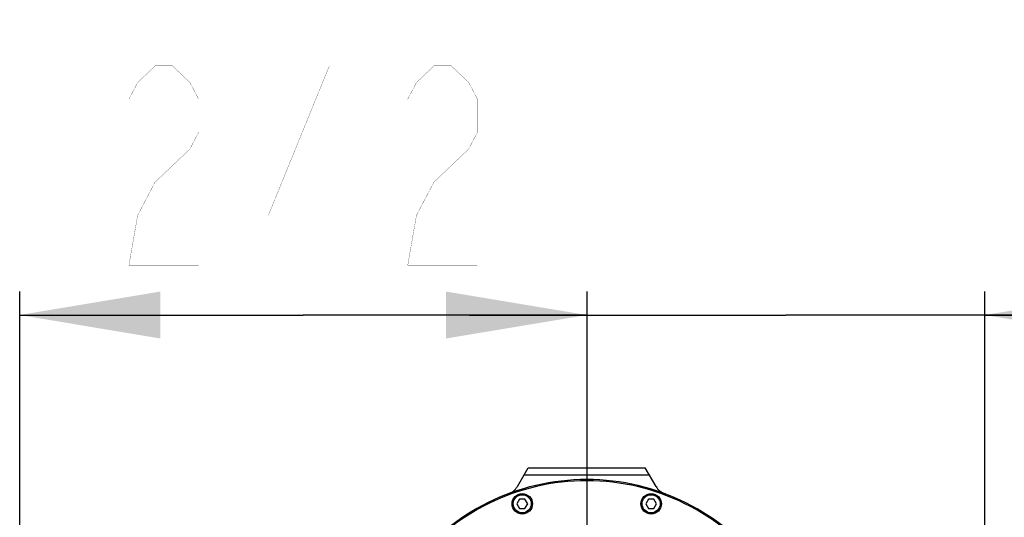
# Model space of a CAD drawing. Header units: millimetres. Extents: x 0 to 11890, y 0 to 8410.
# Tile 30 of 130: x 3179 to 3599, y 6083 to 6295. Entities that reach past the tile are written whole.
import ezdxf

# ---------------------------------------------------------------- set-up
doc = ezdxf.new("R2010")
doc.units = ezdxf.units.MM
doc.header["$LTSCALE"] = 653.95
doc.layers.get('0').update_dxf_attribs({"linetype": 'CONTINUOUS'})
for name, color, linetype in [('304102000019DXF_CONTINUOUS_LINE', 7, 'CONTINUOUS'), ('304104000095DXF_CONTINUOUS_LINE', 7, 'CONTINUOUS'), ('501023000067DXF_CONTINUOUS_LINE', 7, 'CONTINUOUS'), ('JISHUZILIAO_DXF_DIMENSION', 7, 'CONTINUOUS')]:
    doc.layers.add(name, color=color, linetype=linetype)
doc.styles.get("Standard").update_dxf_attribs({"font": 'txt', "width": 0.7})
doc.dimstyles.new('DIMSTYLE_1', dxfattribs={"dimtxt": 85, "dimasz": 60, "dimexe": 1, "dimexo": 0, "dimgap": 2.125, "dimtad": 1, "dimdsep": 46, "dimtxsty": 'Standard', "dimblk": '_FILLED', "dimblk1": '_FILLED', "dimblk2": '_FILLED', "dimcen": 0.09, "dimclrt": 5, "dimazin": 2, "dimtp": 0.5, "dimtm": 0.5, "dimtfac": 1, "dimtofl": 0, "dimtmove": 0, "dimatfit": 3, "dimldrblk": '_FILLED', "dimfxl": 1, "dimtolj": 1, "dimarcsym": 0})
doc.dimstyles.new('DIMSTYLE_2', dxfattribs={"dimtxt": 85, "dimasz": 60, "dimexe": 1, "dimexo": 0, "dimgap": 2.125, "dimtad": 1, "dimdec": 1, "dimdsep": 46, "dimtxsty": 'Standard', "dimblk": '_FILLED', "dimblk1": '_FILLED', "dimblk2": '_FILLED', "dimcen": 0.09, "dimclrt": 5, "dimazin": 2, "dimtp": 0.5, "dimtm": 0.5, "dimtfac": 1, "dimtdec": 1, "dimtofl": 0, "dimtmove": 0, "dimatfit": 3, "dimldrblk": '_FILLED', "dimfxl": 1, "dimtolj": 1, "dimarcsym": 0})

# ---------------------------------------------------------------- blocks, each defined once
blk = doc.blocks.new('_FILLED')
at = {"color": 0, "linetype": 'ByBlock'}
blk.add_solid([(0, 0), (-1, 0.1667), (-1, -0.1667)], dxfattribs=at)
blk = doc.blocks.new('*D3')
at = {"layer": 'JISHUZILIAO_DXF_DIMENSION', "color": 2, "linetype": 'Continuous', "transparency": 16777216}
for p, q in [((3179.26, 5612.38), (3179.26, 6179.47)), ((3179.26, 6169.47), (3300.26, 6169.47)), ((3421.26, 6169.47), (3300.26, 6169.47))]:
    blk.add_line(p, q, dxfattribs=at)
at = {"layer": 'JISHUZILIAO_DXF_DIMENSION', "color": 2, "linetype": 'Continuous', "transparency": 16777216, "xscale": 60, "yscale": 60, "zscale": 60, "rotation": 180}
blk.add_blockref('_FILLED', (3179.26, 6169.47), dxfattribs=at)
at = {"layer": 'JISHUZILIAO_DXF_DIMENSION', "color": 2, "linetype": 'Continuous', "transparency": 16777216, "xscale": 60, "yscale": 60, "zscale": 60}
blk.add_blockref('_FILLED', (3421.26, 6169.47), dxfattribs=at)
blk = doc.blocks.new('*D4')
at = {"layer": 'JISHUZILIAO_DXF_DIMENSION', "color": 2, "linetype": 'Continuous', "transparency": 16777216}
for p, q in [((3421.26, 6179.47), (3421.26, 6013.76)), ((3591.21, 5961.13), (3591.21, 6179.47)), ((3421.26, 6169.47), (3371.26, 6169.47)), ((3371.26, 6169.47), (3506.23, 6169.47)), ((3949.85, 6169.47), (3506.23, 6169.47)), ((3591.21, 6169.47), (3949.85, 6169.47))]:
    blk.add_line(p, q, dxfattribs=at)
at = {"layer": 'JISHUZILIAO_DXF_DIMENSION', "color": 2, "linetype": 'Continuous', "transparency": 16777216, "xscale": 60, "yscale": 60, "zscale": 60}
blk.add_blockref('_FILLED', (3421.26, 6169.47), dxfattribs=at)
at = {"layer": 'JISHUZILIAO_DXF_DIMENSION', "color": 2, "linetype": 'Continuous', "transparency": 16777216, "xscale": 60, "yscale": 60, "zscale": 60, "rotation": 180}
blk.add_blockref('_FILLED', (3591.21, 6169.47), dxfattribs=at)

msp = doc.modelspace()

# ---------------------------------------------------------------- linework, layer by layer
at = {"layer": '304102000019DXF_CONTINUOUS_LINE', "color": 7, "linetype": 'Continuous'}
for p, q in [((3391.684, 6096.37), (3396.262, 6104.3)), ((3396.262, 6104.3), (3446.262, 6104.3)), ((3450.84, 6096.37), (3446.262, 6104.3)), ((3394.53, 6101.3), (3447.994, 6101.3))]:
    msp.add_line(p, q, dxfattribs=at)
for centre, start, end in [((3385.622, 6099.87), 290.45139, 330), ((3456.902, 6099.87), 210, 249.54861)]:
    msp.add_arc(centre, 7, start, end, dxfattribs=at)
at = {"layer": '304104000095DXF_CONTINUOUS_LINE', "color": 7, "linetype": 'Continuous'}
for radius, start, end in [(95, 37.18922, 142.68995), (94.5, 37.41639, 142.45033)]:
    msp.add_arc((3421.262, 6004.3), radius, start, end, dxfattribs=at)
at = {"layer": '501023000067DXF_CONTINUOUS_LINE', "color": 7, "linetype": 'Continuous'}
for p, q in [((3392.605, 6090.944), (3391.45, 6088.944)), ((3394.914, 6090.944), (3392.605, 6090.944)), ((3396.069, 6088.944), (3394.914, 6090.944)), ((3447.61, 6090.944), (3446.455, 6088.944)), ((3449.919, 6090.944), (3447.61, 6090.944)), ((3451.074, 6088.944), (3449.919, 6090.944)), ((3391.45, 6088.944), (3392.605, 6086.944)), ((3392.605, 6086.944), (3394.914, 6086.944)), ((3394.914, 6086.944), (3396.069, 6088.944)), ((3446.455, 6088.944), (3447.61, 6086.944)), ((3447.61, 6086.944), (3449.919, 6086.944)), ((3449.919, 6086.944), (3451.074, 6088.944))]:
    msp.add_line(p, q, dxfattribs=at)
for centre in [(3393.76, 6088.944), (3448.765, 6088.944)]:
    msp.add_circle(centre, 4.36, dxfattribs=at)
at = {"layer": '501023000067DXF_CONTINUOUS_LINE', "color": 9, "linetype": 'Continuous'}
for centre in [(3393.76, 6088.944), (3448.765, 6088.944)]:
    msp.add_circle(centre, 3.86, dxfattribs=at)
at = {"layer": 'JISHUZILIAO_DXF_DIMENSION', "color": 5, "linetype": 'Continuous', "const_width": 0.1}
for points in [[(3225.887, 6261.555), (3229.606, 6268.639), (3237.043, 6275.721), (3244.481, 6275.721), (3251.918, 6268.639), (3255.637, 6261.555), (3255.637, 6247.388), (3251.918, 6240.305), (3244.481, 6233.222), (3237.043, 6226.138), (3229.606, 6211.972), (3225.887, 6190.721), (3255.637, 6190.721)], [(3311.418, 6190.721), (3311.418, 6275.721), (3285.387, 6211.972), (3318.856, 6211.972)], [(3344.887, 6261.555), (3348.606, 6268.639), (3356.044, 6275.721), (3363.481, 6275.721), (3370.918, 6268.639), (3374.637, 6261.555), (3374.637, 6247.388), (3370.918, 6240.305), (3363.481, 6233.222), (3356.044, 6226.138), (3348.606, 6211.972), (3344.887, 6190.721), (3374.637, 6190.721)]]:
    msp.add_lwpolyline(points, dxfattribs=at)

# ---------------------------------------------------------------- dimensions: what is measured, and where the dimension line sits
at = {"layer": 'JISHUZILIAO_DXF_DIMENSION', "color": 2, "linetype": 'Continuous'}
dim = msp.add_linear_dim(base=(3179.262, 6169.472), p1=(3421.262, 6295.438), p2=(3179.262, 5612.381), angle=180, dimstyle='DIMSTYLE_1', dxfattribs=at)
dim.commit()
dim.dimension.update_dxf_attribs({"geometry": '*D3', "text_midpoint": (3211.012, 6169.472), "dimtype": 160})
dim = msp.add_linear_dim(base=(3591.207, 6169.472), p1=(3421.262, 6013.756), p2=(3591.207, 5961.131), dimstyle='DIMSTYLE_2', dxfattribs=at)
dim.commit()
dim.dimension.update_dxf_attribs({"geometry": '*D4', "text_midpoint": (3652.346, 6169.472), "dimtype": 160})

doc.saveas('drawing.dxf')
